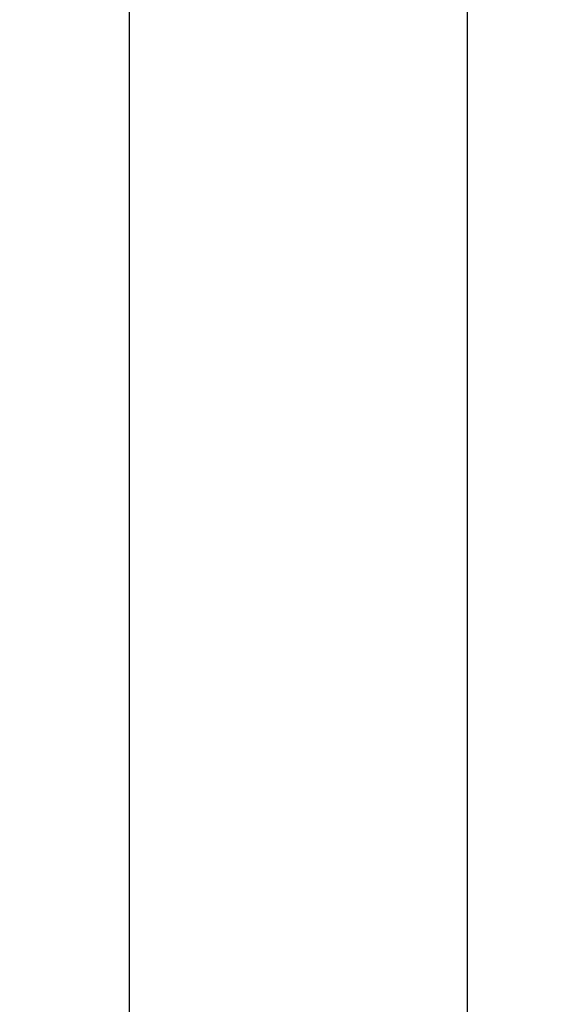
# Model space of a CAD drawing. Header units: inches. Extents: x 0 to 200, y 0 to 130.
# Tile 20 of 91: x 60.87 to 63.83, y 37.13 to 42.58. Entities that reach past the tile are written whole.
import ezdxf

# ---------------------------------------------------------------- set-up
doc = ezdxf.new("R2010")
doc.units = ezdxf.units.IN
doc.header["$LTSCALE"] = 11.011777
doc.header["$MEASUREMENT"] = 0
doc.layers.get('0').update_dxf_attribs({"linetype": 'CONTINUOUS'})
doc.layers.add('DIMENSIONS', color=7, linetype='CONTINUOUS')
doc.styles.get("Standard").update_dxf_attribs({"font": 'arial.ttf'})
doc.dimstyles.new('DIMSTYLE_1', dxfattribs={"dimtxt": 0.883298, "dimasz": 1.17773, "dimexe": 0.09, "dimexo": 0.07, "dimgap": 0.0375, "dimtad": 0, "dimtih": 1, "dimtoh": 1, "dimzin": 4, "dimdsep": 46, "dimtxsty": 'Standard', "dimblk": '_FILLED', "dimblk1": '_FILLED', "dimblk2": '_FILLED', "dimcen": 0.09, "dimazin": 1, "dimtfac": 1, "dimtofl": 0, "dimtmove": 0, "dimatfit": 3, "dimldrblk": '_FILLED', "dimfxl": 0, "dimtolj": 1, "dimtzin": 4, "dimarcsym": 0})

# ---------------------------------------------------------------- blocks, each defined once
blk = doc.blocks.new('_FILLED')
at = {"color": 0, "linetype": 'ByBlock'}
blk.add_solid([(0, 0), (-1, 0.2), (-1, -0.2)], dxfattribs=at)
blk = doc.blocks.new('*D13')
at = {"layer": 'DIMENSIONS', "color": 2, "linetype": 'Continuous'}
for p, q in [((57.8507, 72.5863), (55.5903, 72.5863)), ((61.4757, 72.5863), (63.8312, 72.5863))]:
    blk.add_line(p, q, dxfattribs=at)
at = {"layer": 'DIMENSIONS', "color": 2, "linetype": 'Continuous', "xscale": 1.1777301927, "yscale": 1.1777301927, "zscale": 1.1777301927}
blk.add_blockref('_FILLED', (57.8507, 72.5863), dxfattribs=at)
at = {"layer": 'DIMENSIONS', "color": 2, "linetype": 'Continuous', "xscale": 1.1777301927, "yscale": 1.1777301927, "zscale": 1.1777301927, "rotation": 180}
blk.add_blockref('_FILLED', (61.4757, 72.5863), dxfattribs=at)
at = {"layer": 'DIMENSIONS', "color": 2, "linetype": 'Continuous', "insert": (55.1486, 73.0279), "char_height": 0.8833, "width": 2.400337, "attachment_point": 3, "line_spacing_factor": 0.9}
blk.add_mtext('3.63', dxfattribs=at)

msp = doc.modelspace()

# ---------------------------------------------------------------- linework, layer by layer
at = {"color": 3, "linetype": 'Continuous'}
for p, q in [((61.4757, 92.659), (61.4757, 34.367)), ((63.3507, 34.367), (63.3507, 92.659))]:
    msp.add_line(p, q, dxfattribs=at)

# ---------------------------------------------------------------- dimensions: what is measured, and where the dimension line sits
at = {"layer": 'DIMENSIONS', "color": 2, "linetype": 'Continuous'}
dim = msp.add_linear_dim(base=(61.4757176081, 72.5862751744), p1=(57.8507176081, 91.6379779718), p2=(61.4757176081, 34.3669779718), dimstyle='DIMSTYLE_1', dxfattribs=at)
dim.commit()
dim.dimension.update_dxf_attribs({"geometry": '*D13', "text_midpoint": (53.9472941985, 72.5813488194), "dimtype": 160})

doc.saveas('drawing.dxf')
